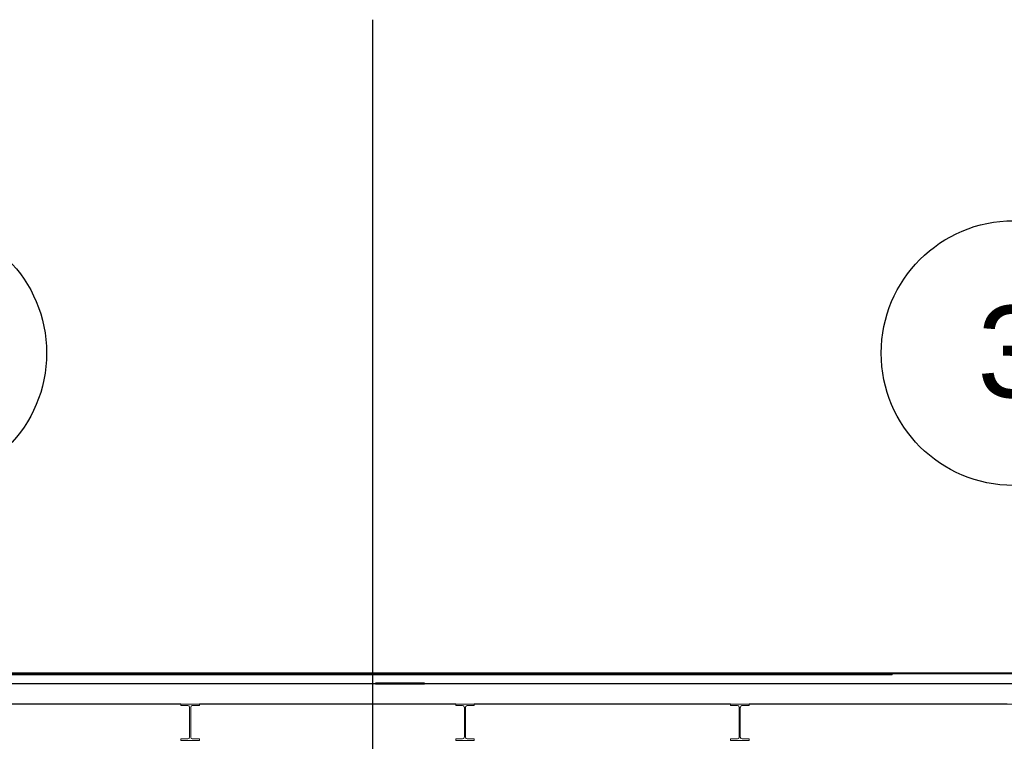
# Model space of a CAD drawing. Header units: millimetres. Extents: x 101535 to 192135, y -3968 to 17259.
# Tile 77 of 92: x 170651 to 175488, y 13716 to 17259. Entities that reach past the tile are written whole.
import ezdxf

# ---------------------------------------------------------------- set-up
doc = ezdxf.new("R2010")
doc.units = ezdxf.units.MM
for name, pattern in [('IMPORT-Kreski i kropki _2_', [120, 60, -30, 0, -30]), ('IMPORT-Kropki i Kreski _3_', [144, 72, -36, 0, -36]), ('IMPORT-Kropki i Kreski _4_', [1828.8, 914.4, -457.2, 0, -457.2]), ('IMPORT-Przerywana długa _2_', [200, 100, -100]), ('IMPORT-Przerywana podwójnie _2_', [218.722215, 105.83333, -42.333331, 28.222222, -42.333331])]:
    doc.linetypes.add(name, pattern=pattern)
for name, color, linetype, lineweight in [('1_przekroje_K_IR', 7, 'Continuous', 9), ('299-A Wymiary Opisy', 7, 'Continuous', 9), ('2_stropy_ISTN', 7, 'Continuous', 9), ('2_stropy_K_IR', 7, 'Continuous', 9), ('2_ściany wewnętrzne_ISTN', 7, 'Continuous', 9), ('2_ściany zewnętrzne_ISTN', 7, 'Continuous', 9), ('310-W Oświetlenie', 7, 'Continuous', 9), ('3_lądowisko_el 3D_K_IR', 7, 'Continuous', 9), ('3_oświetlenie_K_IR', 7, 'Continuous', 9), ('450-K Stropy', 7, 'Continuous', 9), ('4_osie_ISTN', 7, 'Continuous', 9), ('5_opisy_K_IR', 7, 'Continuous', 9), ('A-FLOR-LEVL', 7, 'Continuous', 30), ('A-GENM', 7, 'Continuous', 18), ('CONCRETE_SLAB_IFC', 7, 'Continuous', 9), ('G-ANNO-SYMB', 7, 'Continuous', 30), ('S-GRID-IDEN', 7, 'Continuous', 30)]:
    doc.layers.add(name, color=color, linetype=linetype, lineweight=lineweight)
for name, color, linetype, lineweight, true_color in [('3_lądowisko_K_IR', 7, 'Continuous', 9, 0x999999), ('A-FLOR', 7, 'Continuous', 25, 0x007f00), ('Rzut płyty lądowiska_dwg', 7, 'Continuous', 9, 0x767676), ('rzut płyty_dwg', 7, 'Continuous', 9, 0x767676)]:
    doc.layers.add(name, color=color, linetype=linetype, lineweight=lineweight, true_color=true_color)
doc.styles.add('Arial_4', font='arial.ttf', dxfattribs={"height": 450})

# ---------------------------------------------------------------- blocks, each defined once
blk = doc.blocks.new('Bezpośredni kształt - IR 026-25_3D1_2025_09_11-304393-Przekrój 4')
at = {"layer": 'A-GENM', "lineweight": 9}
for p, q in [((105724.9, 14050), (96034.2, 14050)), ((96034.2, 14050), (105724.9, 14050)), ((105724.9, 14050), (108661.1, 14050)), ((105724.9, 14050), (108661.1, 14050)), ((111395.3, 14050), (108661.1, 14050)), ((108661.1, 14050), (111395.3, 14050)), ((103617.8, 13900), (104674.5, 13900)), ((104674.5, 13900), (103617.8, 13900)), ((104674.5, 13898.6), (104674.5, 13900)), ((104674.5, 13898.6), (104674.5, 13900)), ((104674.5, 13898.6), (104674.5, 13892)), ((104674.5, 13892), (104674.5, 13898.6)), ((104680.6, 13892), (104674.5, 13892)), ((104680.6, 13892), (104674.5, 13892)), ((104680.6, 13892), (104708.4, 13892)), ((104708.4, 13892), (104680.6, 13892)), ((104708.4, 13892), (104713.6, 13889.8)), ((104713.6, 13889.8), (104708.4, 13892)), ((104713.6, 13889.8), (104714.8, 13889.4)), ((104714.8, 13889.4), (104713.6, 13889.8)), ((104714.8, 13889.4), (104716.6, 13885)), ((104716.6, 13885), (104714.8, 13889.4)), ((104716.6, 13885), (104716.9, 13884.1)), ((104716.9, 13884.1), (104716.6, 13885)), ((104716.9, 13884.1), (104717.3, 13883.2)), ((104717.3, 13883.2), (104716.9, 13884.1)), ((104717.4, 13883), (104717.3, 13883.2)), ((104717.4, 13883), (104717.3, 13883.2)), ((104717.4, 13827.9), (104717.4, 13883)), ((104717.4, 13827.9), (104717.4, 13883)), ((104722.7, 13883), (104723, 13883.8)), ((104723, 13883.8), (104722.7, 13883)), ((104722.7, 13883), (104722.7, 13871.1)), ((104722.7, 13883), (104722.7, 13871.1)), ((104723, 13883.8), (104724.9, 13888.2)), ((104724.9, 13888.2), (104723, 13883.8)), ((104725.3, 13889.4), (104724.9, 13888.4)), ((104725.3, 13889.4), (104724.9, 13888.4)), ((104724.9, 13888.2), (104724.9, 13888.4)), ((104724.9, 13888.4), (104724.9, 13888.2)), ((104725.3, 13889.4), (104730.6, 13891.5)), ((104730.6, 13891.5), (104725.3, 13889.4)), ((104730.6, 13891.5), (104731.7, 13892)), ((104731.7, 13892), (104730.6, 13891.5)), ((104737.7, 13892), (104731.7, 13892)), ((104737.7, 13892), (104731.7, 13892)), ((104737.7, 13892), (104765.5, 13892)), ((104765.5, 13892), (104737.7, 13892)), ((104765.5, 13893.4), (104765.5, 13900)), ((104765.5, 13900), (105800.8, 13900)), ((105800.8, 13900), (104765.5, 13900)), ((104765.5, 13900), (104765.5, 13893.4)), ((104765.5, 13893.4), (104765.5, 13892)), ((104765.5, 13893.4), (104765.5, 13892)), ((105800.8, 13900), (106024.5, 13900)), ((106024.5, 13900), (105800.8, 13900)), ((106024.5, 13898.6), (106024.5, 13900)), ((106024.5, 13898.6), (106024.5, 13900)), ((106024.5, 13898.6), (106024.5, 13892)), ((106024.5, 13892), (106024.5, 13898.6)), ((106030.6, 13892), (106024.5, 13892)), ((106030.6, 13892), (106024.5, 13892)), ((106030.6, 13892), (106058.4, 13892)), ((106058.4, 13892), (106030.6, 13892)), ((106058.4, 13892), (106063.6, 13889.8)), ((106063.6, 13889.8), (106058.4, 13892)), ((106063.6, 13889.8), (106064.8, 13889.4)), ((106064.8, 13889.4), (106063.6, 13889.8)), ((106064.8, 13889.4), (106066.6, 13885)), ((106066.6, 13885), (106064.8, 13889.4)), ((106066.6, 13885), (106066.9, 13884.1)), ((106066.9, 13884.1), (106066.6, 13885)), ((106066.9, 13884.1), (106067.3, 13883.2)), ((106067.3, 13883.2), (106066.9, 13884.1)), ((106067.4, 13883), (106067.3, 13883.2)), ((106067.4, 13883), (106067.3, 13883.2)), ((106067.4, 13827.9), (106067.4, 13883)), ((106067.4, 13827.9), (106067.4, 13883)), ((106072.7, 13883), (106073, 13883.8)), ((106073, 13883.8), (106072.7, 13883)), ((106072.7, 13883), (106072.7, 13871.1)), ((106072.7, 13883), (106072.7, 13871.1)), ((106073.1, 13884), (106073, 13883.8)), ((106073.1, 13884), (106073, 13883.8)), ((106073.1, 13884), (106074.9, 13888.4)), ((106074.9, 13888.4), (106073.1, 13884)), ((106074.9, 13888.4), (106075.3, 13889.4)), ((106075.3, 13889.4), (106074.9, 13888.4)), ((106075.3, 13889.4), (106080.6, 13891.5)), ((106080.6, 13891.5), (106075.3, 13889.4)), ((106080.6, 13891.5), (106081.7, 13892)), ((106081.7, 13892), (106080.6, 13891.5)), ((106087.7, 13892), (106081.7, 13892)), ((106087.7, 13892), (106081.7, 13892)), ((106087.7, 13892), (106115.5, 13892)), ((106115.5, 13892), (106087.7, 13892)), ((106115.5, 13893.4), (106115.5, 13900)), ((106115.5, 13900), (107150.8, 13900)), ((107150.8, 13900), (106115.5, 13900)), ((106115.5, 13900), (106115.5, 13893.4)), ((106115.5, 13893.4), (106115.5, 13892)), ((106115.5, 13893.4), (106115.5, 13892)), ((107150.8, 13900), (107374.5, 13900)), ((107374.5, 13900), (107150.8, 13900)), ((107374.5, 13898.6), (107374.5, 13900)), ((107374.5, 13898.6), (107374.5, 13900)), ((107374.5, 13898.6), (107374.5, 13892)), ((107374.5, 13892), (107374.5, 13898.6)), ((107380.6, 13892), (107374.5, 13892)), ((107380.6, 13892), (107374.5, 13892)), ((107380.6, 13892), (107408.4, 13892)), ((107408.4, 13892), (107380.6, 13892)), ((107408.4, 13892), (107413.6, 13889.8)), ((107413.6, 13889.8), (107408.4, 13892)), ((107413.6, 13889.8), (107414.8, 13889.4)), ((107414.8, 13889.4), (107413.6, 13889.8)), ((107415.1, 13888.4), (107414.8, 13889.4)), ((107415.1, 13888.4), (107414.8, 13889.4)), ((107415.2, 13888.2), (107415.1, 13888.4)), ((107415.2, 13888.2), (107415.1, 13888.4)), ((107415.2, 13888.2), (107417.1, 13883.8)), ((107417.1, 13883.8), (107415.2, 13888.2)), ((107417.1, 13883.8), (107417.4, 13883)), ((107417.4, 13883), (107417.1, 13883.8)), ((107417.4, 13827.9), (107417.4, 13883)), ((107417.4, 13827.9), (107417.4, 13883)), ((107422.7, 13883), (107423, 13883.8)), ((107423, 13883.8), (107422.7, 13883)), ((107422.7, 13883), (107422.7, 13871.1)), ((107422.7, 13883), (107422.7, 13871.1)), ((107423.1, 13884), (107423, 13883.8)), ((107423.1, 13884), (107423, 13883.8)), ((107423.1, 13884), (107424.9, 13888.4)), ((107424.9, 13888.4), (107423.1, 13884)), ((107424.9, 13888.4), (107425.3, 13889.4)), ((107425.3, 13889.4), (107424.9, 13888.4)), ((107425.3, 13889.4), (107430.6, 13891.5)), ((107430.6, 13891.5), (107425.3, 13889.4)), ((107430.6, 13891.5), (107431.7, 13892)), ((107431.7, 13892), (107430.6, 13891.5)), ((107437.7, 13892), (107431.7, 13892)), ((107437.7, 13892), (107431.7, 13892)), ((107437.7, 13892), (107465.5, 13892)), ((107465.5, 13892), (107437.7, 13892)), ((107465.5, 13893.4), (107465.5, 13900)), ((107465.5, 13900), (108522.3, 13900)), ((108522.3, 13900), (107465.5, 13900)), ((107465.5, 13900), (107465.5, 13893.4)), ((107465.5, 13893.4), (107465.5, 13892)), ((107465.5, 13893.4), (107465.5, 13892)), ((108733.4, 13900), (108522.3, 13900)), ((108733.4, 13900), (108522.3, 13900)), ((104722.7, 13857), (104722.7, 13871.1)), ((104722.7, 13871.1), (104722.7, 13857)), ((104722.7, 13802), (104722.7, 13857)), ((104722.7, 13857), (104722.7, 13802)), ((106072.7, 13857), (106072.7, 13871.1)), ((106072.7, 13871.1), (106072.7, 13857)), ((106072.7, 13802), (106072.7, 13857)), ((106072.7, 13857), (106072.7, 13802)), ((107422.7, 13857), (107422.7, 13871.1)), ((107422.7, 13871.1), (107422.7, 13857)), ((107422.7, 13802), (107422.7, 13857)), ((107422.7, 13857), (107422.7, 13802)), ((104717.4, 13827.9), (104717.4, 13763)), ((104717.4, 13763), (104717.4, 13827.9)), ((104722.7, 13737), (104722.7, 13802)), ((104722.7, 13802), (104722.7, 13737)), ((106067.4, 13827.9), (106067.4, 13763)), ((106067.4, 13763), (106067.4, 13827.9)), ((106072.7, 13737), (106072.7, 13802)), ((106072.7, 13802), (106072.7, 13737)), ((107417.4, 13827.9), (107417.4, 13763)), ((107417.4, 13763), (107417.4, 13827.9)), ((107422.7, 13737), (107422.7, 13802)), ((107422.7, 13802), (107422.7, 13737)), ((104717.4, 13763), (104717.4, 13751)), ((104717.4, 13751), (104717.4, 13763)), ((104717.4, 13751), (104717.4, 13737)), ((104717.4, 13737), (104717.4, 13751)), ((106067.4, 13763), (106067.4, 13751)), ((106067.4, 13751), (106067.4, 13763)), ((106067.4, 13751), (106067.4, 13737)), ((106067.4, 13737), (106067.4, 13751)), ((107417.4, 13763), (107417.4, 13751)), ((107417.4, 13751), (107417.4, 13763)), ((107417.4, 13751), (107417.4, 13737)), ((107417.4, 13737), (107417.4, 13751)), ((104674.5, 13726.6), (104674.5, 13728)), ((104702.4, 13728), (104674.5, 13728)), ((104674.5, 13726.6), (104674.5, 13728)), ((104674.5, 13728), (104702.4, 13728)), ((104674.5, 13726.6), (104674.5, 13720)), ((104674.5, 13720), (104674.5, 13726.6)), ((104690.7, 13720), (104674.5, 13720)), ((104690.7, 13720), (104674.5, 13720)), ((104690.7, 13720), (104765.5, 13720)), ((104765.5, 13720), (104690.7, 13720)), ((104702.4, 13728), (104708.4, 13728)), ((104702.4, 13728), (104708.4, 13728)), ((104713.6, 13730.2), (104708.4, 13728)), ((104708.4, 13728), (104713.6, 13730.2)), ((104713.6, 13730.2), (104714.8, 13730.6)), ((104713.6, 13730.2), (104714.8, 13730.6)), ((104715.2, 13731.8), (104714.8, 13730.6)), ((104714.8, 13730.6), (104715.2, 13731.8)), ((104717.4, 13737), (104715.2, 13731.8)), ((104715.2, 13731.8), (104717.4, 13737)), ((104723.2, 13735.9), (104722.7, 13737)), ((104722.7, 13737), (104723.2, 13735.9)), ((104725.3, 13730.6), (104723.2, 13735.9)), ((104723.2, 13735.9), (104725.3, 13730.6)), ((104730.6, 13728.5), (104725.3, 13730.6)), ((104725.3, 13730.6), (104730.6, 13728.5)), ((104730.6, 13728.5), (104731.7, 13728)), ((104730.6, 13728.5), (104731.7, 13728)), ((104759.5, 13728), (104731.7, 13728)), ((104731.7, 13728), (104759.5, 13728)), ((104759.5, 13728), (104765.5, 13728)), ((104759.5, 13728), (104765.5, 13728)), ((104765.5, 13726.6), (104765.5, 13728)), ((104765.5, 13728), (104765.5, 13726.6)), ((104765.5, 13720), (104765.5, 13726.6)), ((104765.5, 13726.6), (104765.5, 13720)), ((106024.5, 13726.6), (106024.5, 13728)), ((106052.4, 13728), (106024.5, 13728)), ((106024.5, 13726.6), (106024.5, 13728)), ((106024.5, 13728), (106052.4, 13728)), ((106024.5, 13726.6), (106024.5, 13720)), ((106024.5, 13720), (106024.5, 13726.6)), ((106024.5, 13720), (106099.4, 13720)), ((106099.4, 13720), (106024.5, 13720)), ((106052.4, 13728), (106058.4, 13728)), ((106052.4, 13728), (106058.4, 13728)), ((106063.6, 13730.2), (106058.4, 13728)), ((106058.4, 13728), (106063.6, 13730.2)), ((106063.6, 13730.2), (106064.8, 13730.6)), ((106063.6, 13730.2), (106064.8, 13730.6)), ((106066.9, 13735.9), (106064.8, 13730.6)), ((106064.8, 13730.6), (106066.9, 13735.9)), ((106066.9, 13735.9), (106067.4, 13737)), ((106066.9, 13735.9), (106067.4, 13737)), ((106074.9, 13731.8), (106072.7, 13737)), ((106072.7, 13737), (106074.9, 13731.8)), ((106074.9, 13731.8), (106075.3, 13730.6)), ((106074.9, 13731.8), (106075.3, 13730.6)), ((106080.6, 13728.5), (106075.3, 13730.6)), ((106075.3, 13730.6), (106080.6, 13728.5)), ((106080.6, 13728.5), (106081.7, 13728)), ((106080.6, 13728.5), (106081.7, 13728)), ((106087.7, 13728), (106081.7, 13728)), ((106081.7, 13728), (106087.7, 13728)), ((106115.5, 13728), (106087.7, 13728)), ((106087.7, 13728), (106115.5, 13728)), ((106099.4, 13720), (106115.5, 13720)), ((106115.5, 13720), (106099.4, 13720)), ((106115.5, 13721.4), (106115.5, 13728)), ((106115.5, 13728), (106115.5, 13721.4)), ((106115.5, 13721.4), (106115.5, 13720)), ((106115.5, 13721.4), (106115.5, 13720)), ((107374.5, 13726.6), (107374.5, 13728)), ((107380.6, 13728), (107374.5, 13728)), ((107374.5, 13726.6), (107374.5, 13728)), ((107374.5, 13728), (107380.6, 13728)), ((107374.5, 13726.6), (107374.5, 13720)), ((107374.5, 13720), (107374.5, 13726.6)), ((107374.5, 13720), (107449.4, 13720)), ((107449.4, 13720), (107374.5, 13720)), ((107408.4, 13728), (107380.6, 13728)), ((107380.6, 13728), (107408.4, 13728)), ((107413.6, 13730.2), (107408.4, 13728)), ((107408.4, 13728), (107413.6, 13730.2)), ((107413.6, 13730.2), (107414.8, 13730.6)), ((107413.6, 13730.2), (107414.8, 13730.6)), ((107415.2, 13731.8), (107414.8, 13730.6)), ((107414.8, 13730.6), (107415.2, 13731.8)), ((107417.4, 13737), (107415.2, 13731.8)), ((107415.2, 13731.8), (107417.4, 13737)), ((107424.9, 13731.8), (107422.7, 13737)), ((107422.7, 13737), (107424.9, 13731.8)), ((107424.9, 13731.8), (107425.3, 13730.6)), ((107424.9, 13731.8), (107425.3, 13730.6)), ((107426.5, 13730.2), (107425.3, 13730.6)), ((107425.3, 13730.6), (107426.5, 13730.2)), ((107431.7, 13728), (107426.5, 13730.2)), ((107426.5, 13730.2), (107431.7, 13728)), ((107459.5, 13728), (107431.7, 13728)), ((107431.7, 13728), (107459.5, 13728)), ((107449.4, 13720), (107465.5, 13720)), ((107465.5, 13720), (107449.4, 13720)), ((107459.5, 13728), (107465.5, 13728)), ((107459.5, 13728), (107465.5, 13728)), ((107465.5, 13721.4), (107465.5, 13728)), ((107465.5, 13728), (107465.5, 13721.4)), ((107465.5, 13721.4), (107465.5, 13720)), ((107465.5, 13721.4), (107465.5, 13720))]:
    blk.add_line(p, q, dxfattribs=at)
blk = doc.blocks.new('Bezpośredni kształt - CONCRETE_SLAB-304394-Przekrój 4')
blk.add_blockref('Bezpośredni kształt - IR 026-25_3D1_2025_09_11-304393-Przekrój 4', (0, 0))
blk = doc.blocks.new('Bezpośredni kształt - A9-305397-Przekrój 4')
at = {"layer": 'A-FLOR', "lineweight": 18}
for p, q in [((108168.3, 14053), (101965.1, 14053)), ((101965.1, 14043), (108168.3, 14043)), ((108168.3, 14043), (108168.3, 14053)), ((110703.7, 14053), (108168.3, 14053))]:
    blk.add_line(p, q, dxfattribs=at)
blk = doc.blocks.new('Bezpośredni kształt - CONCRETE_SLAB-305723-Przekrój 4')
at = {"layer": 'A-GENM', "lineweight": 9}
for p, q in [((118245, 14048), (95852, 14048)), ((95852, 13898), (118245, 13898))]:
    blk.add_line(p, q, dxfattribs=at)
blk = doc.blocks.new('Bezpośredni kształt - A9-305753-Przekrój 4')
at = {"layer": 'A-FLOR', "lineweight": 18}
for p, q in [((105392.6, 14053), (105392.6, 14043)), ((105855.2, 14053), (105392.6, 14053)), ((105392.6, 14043), (105855.2, 14043)), ((105855.2, 14043), (105855.2, 14053)), ((107474.4, 14053), (107016.8, 14053)), ((107016.8, 14053), (107016.8, 14043)), ((107016.8, 14043), (107474.4, 14043)), ((107474.4, 14043), (107474.4, 14053))]:
    blk.add_line(p, q, dxfattribs=at)
blk = doc.blocks.new('IR 026-25_3D1_2025_09_11_ifc-3-Przekrój 4')
at = {"layer": 'A-FLOR', "lineweight": 9}
for name in ['Bezpośredni kształt - A9-305397-Przekrój 4', 'Bezpośredni kształt - A9-305753-Przekrój 4']:
    blk.add_blockref(name, (0, 0), dxfattribs=at)
at = {"layer": 'A-GENM', "lineweight": 9}
for name in ['Bezpośredni kształt - CONCRETE_SLAB-304394-Przekrój 4', 'Bezpośredni kształt - CONCRETE_SLAB-305723-Przekrój 4']:
    blk.add_blockref(name, (0, 0), dxfattribs=at)
blk = doc.blocks.new('Rzut płyty lądowiska_dwg-2158643-Przekrój 4')
at = {"layer": '299-A Wymiary Opisy', "color": 1, "true_color": 0xff0000}
for p, q in [((91513.4, 14000), (120896, 14000)), ((92069.4, 14000), (120052.3, 14000)), ((94094.4, 14000), (118135.6, 14000))]:
    blk.add_line(p, q, dxfattribs=at)
at = {"layer": '2_stropy_ISTN'}
blk.add_line((106059.5, 14000), (105354, 14000), dxfattribs=at)
at = {"layer": '2_stropy_ISTN', "flags": 128}
for points in [[(108149.1, 14000), (108134.6, 14000), (109641.8, 14000), (107047.9, 14000), (105540.7, 14000), (102946.8, 14000)], [(105816.6, 14000), (106405.3, 14000), (106059.5, 14000)], [(107435.8, 14000), (107615.8, 14000), (107273.7, 14000), (106978.2, 14000)]]:
    blk.add_lwpolyline(points, dxfattribs=at)
at = {"layer": '310-W Oświetlenie', "linetype": 'IMPORT-Przerywana podwójnie _2_'}
blk.add_line((115515, 14000), (96674.6, 14000), dxfattribs=at)
at = {"layer": '310-W Oświetlenie', "color": 98, "true_color": 0x004c00}
for p, q in [((104638, 14000), (104359.1, 14000)), ((104606.1, 14000), (104391.1, 14000)), ((104463.3, 14000), (104533.9, 14000)), ((104521.6, 14000), (104477.9, 14000)), ((104521.6, 14000), (104477.9, 14000)), ((105113.9, 14000), (104831.1, 14000)), ((105080, 14000), (104865, 14000)), ((104998.9, 14000), (104946, 14000)), ((104995.4, 14000), (104951.8, 14000)), ((104995.4, 14000), (104951.8, 14000)), ((106567.2, 14000), (106284.4, 14000)), ((106533.3, 14000), (106318.3, 14000)), ((106452.2, 14000), (106399.3, 14000)), ((106448.8, 14000), (106405.1, 14000)), ((106448.8, 14000), (106405.1, 14000)), ((108045.5, 14000), (107762.7, 14000)), ((108011.6, 14000), (107796.6, 14000)), ((107930.6, 14000), (107877.7, 14000)), ((107927.1, 14000), (107883.4, 14000)), ((107927.1, 14000), (107883.4, 14000))]:
    blk.add_line(p, q, dxfattribs=at)
at = {"layer": '3_lądowisko_el 3D_K_IR', "color": 251, "linetype": 'IMPORT-Przerywana długa _2_', "true_color": 0x666666}
blk.add_line((121311.1, 14000), (91512.2, 14000), dxfattribs=at)
at = {"layer": '3_lądowisko_K_IR', "color": 251, "linetype": 'IMPORT-Kropki i Kreski _3_', "true_color": 0x666666}
blk.add_line((121094.8, 14000), (91511.8, 14000), dxfattribs=at)
at = {"layer": '3_lądowisko_K_IR', "color": 251, "linetype": 'IMPORT-Kreski i kropki _2_', "true_color": 0x666666}
blk.add_line((106407.3, 14000), (115959.5, 14000), dxfattribs=at)
at = {"layer": '450-K Stropy', "flags": 128}
for points in [[(120242.1, 14000), (116452.1, 14000), (109858.7, 14000), (102316.8, 14000), (95740.6, 14000), (91947, 14000)], [(118294.7, 14000), (115032.4, 14000), (109366.2, 14000), (102823.4, 14000), (97157.2, 14000), (93885.8, 14000)], [(93885.8, 14000), (97157.2, 14000), (102823.4, 14000), (109366.2, 14000), (115032.4, 14000), (118294.7, 14000)], [(95885.8, 14000), (98621.3, 14000), (103359.3, 14000), (108830.3, 14000), (113568.3, 14000), (115957.7, 14000), (116096.3, 14000), (118294.7, 14000)]]:
    blk.add_lwpolyline(points, dxfattribs=at)
at = {"layer": 'CONCRETE_SLAB_IFC'}
for p, q in [((106035.8, 14000), (103085.8, 14000)), ((103085.8, 14000), (106035.8, 14000)), ((104954, 14000), (103454.4, 14000)), ((103526.2, 14000), (104983, 14000)), ((104806.9, 14000), (104808.9, 14000)), ((104806.9, 14000), (104808.9, 14000)), ((104806.9, 14000), (104808.9, 14000)), ((104806.9, 14000), (104808.9, 14000)), ((104806.9, 14000), (104808.9, 14000)), ((104806.9, 14000), (104808.9, 14000)), ((104806.9, 14000), (104808.9, 14000)), ((104808.9, 14000), (104806.9, 14000)), ((104806.9, 14000), (104808.9, 14000)), ((104806.9, 14000), (104808.9, 14000)), ((105808.9, 14000), (104808.9, 14000)), ((105808.9, 14000), (105810.9, 14000)), ((105808.9, 14000), (105810.9, 14000)), ((105808.9, 14000), (105810.9, 14000)), ((105810.9, 14000), (105808.9, 14000)), ((105808.9, 14000), (105810.9, 14000)), ((105808.9, 14000), (105810.9, 14000)), ((109035.8, 14000), (106085.8, 14000)), ((106085.8, 14000), (109035.8, 14000)), ((106148.2, 14000), (107622.3, 14000)), ((107665.6, 14000), (106148.2, 14000)), ((106810.9, 14000), (106812.9, 14000)), ((106812.9, 14000), (106810.9, 14000)), ((106812.9, 14000), (106810.9, 14000)), ((106810.9, 14000), (106812.9, 14000)), ((106812.9, 14000), (106810.9, 14000)), ((106810.9, 14000), (106812.9, 14000)), ((106810.9, 14000), (106812.9, 14000)), ((107812.9, 14000), (107814.9, 14000)), ((107814.9, 14000), (107812.9, 14000)), ((107814.9, 14000), (107812.9, 14000)), ((107814.9, 14000), (107812.9, 14000)), ((107814.9, 14000), (107812.9, 14000)), ((107814.9, 14000), (107812.9, 14000)), ((107812.9, 14000), (107814.9, 14000)), ((107812.9, 14000), (107814.9, 14000)), ((107814.9, 14000), (107812.9, 14000)), ((107814.9, 14000), (107812.9, 14000)), ((107812.9, 14000), (107814.9, 14000)), ((107812.9, 14000), (107814.9, 14000)), ((108314.9, 14000), (108316.7, 14000)), ((108316.7, 14000), (108314.9, 14000)), ((108316.7, 14000), (108314.9, 14000)), ((108316.7, 14000), (108314.9, 14000)), ((108316.7, 14000), (108314.9, 14000)), ((108316.7, 14000), (108314.9, 14000)), ((108314.9, 14000), (108316.7, 14000)), ((108314.9, 14000), (108316.7, 14000)), ((108316.7, 14000), (108314.9, 14000)), ((108314.9, 14000), (108316.7, 14000)), ((108314.9, 14000), (108316.7, 14000)), ((108314.9, 14000), (108316.7, 14000))]:
    blk.add_line(p, q, dxfattribs=at)
at = {"layer": 'CONCRETE_SLAB_IFC', "flags": 128}
for points in [[(103085.8, 14000), (106035.8, 14000), (106085.8, 14000), (109035.8, 14000), (109085.8, 14000), (109858.7, 14000), (110450.8, 14000), (110494.1, 14000), (113049, 14000), (113092.3, 14000), (115647.1, 14000), (115690.4, 14000), (116437.7, 14000), (116823.6, 14000), (116848.6, 14000), (118323.5, 14000), (118348.6, 14000), (119823.5, 14000), (119848.5, 14000), (120235.8, 14000)], [(97148.1, 14000), (102798.8, 14000), (109322.8, 14000), (114973.5, 14000), (118235.8, 14000)], [(104806.9, 14000), (103806.9, 14000), (103804.9, 14000), (102802.4, 14000), (102800.4, 14000), (102798.1, 14000), (101929.9, 14000), (101928.8, 14000), (101495.8, 14000), (102471.1, 14000), (102469.4, 14000), (101494, 14000)], [(103359.3, 14000), (108830.3, 14000), (113568.3, 14000), (116096.3, 14000), (118269.8, 14000)], [(104954, 14000), (104982.9, 14000), (104983, 14000)], [(106810.9, 14000), (105810.9, 14000), (105808.9, 14000)], [(109323.6, 14000), (108798.3, 14000), (109319.2, 14000), (108316.7, 14000), (108314.9, 14000), (107814.9, 14000), (107812.9, 14000), (106812.9, 14000)], [(107665.6, 14000), (107622.5, 14000), (107622.3, 14000)]]:
    blk.add_lwpolyline(points, dxfattribs=at)
blk = doc.blocks.new('rzut płyty_dwg_ARROWHEAD_5-2316983-Przekrój 4')
at = {"layer": '5_opisy_K_IR'}
blk.add_line((113149.7, 14000), (113171, 14000), dxfattribs=at)
blk = doc.blocks.new('rzut płyty_dwg-2316949-Przekrój 4')
at = {"layer": '1_przekroje_K_IR', "flags": 128}
blk.add_lwpolyline([(104537.6, 14000), (104237.6, 14000), (104537.6, 14000)], dxfattribs=at)
at = {"layer": '2_stropy_K_IR', "flags": 128}
for points in [[(120240, 14000), (116441.9, 14000), (109862.9, 14000), (102267.1, 14000), (95688, 14000), (92241, 14000), (93973, 14000)], [(118240, 14000), (114977.7, 14000), (109327, 14000), (102803, 14000), (97152.3, 14000), (93890, 14000)], [(93973, 14000), (97152.3, 14000), (102803, 14000), (109327, 14000), (114977.7, 14000), (118240, 14000)], [(95847, 14000), (98584.9, 14000), (103327.1, 14000), (108802.9, 14000), (113545.1, 14000), (115789.9, 14000), (116071.7, 14000), (118240, 14000)]]:
    blk.add_lwpolyline(points, dxfattribs=at)
at = {"layer": '2_stropy_K_IR', "color": 251, "true_color": 0x666666, "flags": 128}
blk.add_lwpolyline([(103327.1, 14000), (108802.9, 14000), (113545.1, 14000), (116067, 14000), (118240, 14000)], dxfattribs=at)
at = {"layer": '2_ściany wewnętrzne_ISTN', "color": 251, "lineweight": 13, "true_color": 0x666666}
for p, q in [((108965, 14000), (108565, 14000)), ((108565, 14000), (108965, 14000)), ((108565, 14000), (108965, 14000)), ((108965, 14000), (108565, 14000)), ((108565, 14000), (108965, 14000))]:
    blk.add_line(p, q, dxfattribs=at)
at = {"layer": '2_ściany zewnętrzne_ISTN', "color": 251, "lineweight": 13, "true_color": 0x666666}
for p, q in [((97484.3, 14000), (114634.4, 14000)), ((114634.4, 14000), (97484.3, 14000))]:
    blk.add_line(p, q, dxfattribs=at)
at = {"layer": '3_lądowisko_K_IR', "color": 7, "lineweight": 13}
blk.add_line((105920.9, 14000), (105328.9, 14000), dxfattribs=at)
at = {"layer": '3_lądowisko_K_IR', "color": 94, "lineweight": 50, "true_color": 0x00a500}
blk.add_line((105870.9, 14000), (105630.9, 14000), dxfattribs=at)
at = {"layer": '3_lądowisko_K_IR', "color": 7, "lineweight": 13, "flags": 128}
for points in [[(108353.5, 14000), (108073.3, 14000), (109400.5, 14000), (106710.1, 14000), (105382.8, 14000), (102692.4, 14000)], [(105774.9, 14000), (106279.7, 14000), (105920.9, 14000)], [(107336, 14000), (107535.2, 14000), (107180.4, 14000), (106894.9, 14000)]]:
    blk.add_lwpolyline(points, dxfattribs=at)
blk.add_lwpolyline([(109827.4, 14000), (110070.4, 14000), (109549.6, 14000), (108584.9, 14000), (109105.7, 14000), (107833.7, 14000), (107590.7, 14000), (108111.5, 14000), (109076.2, 14000), (108555.4, 14000)], close=True, dxfattribs=at)
at = {"layer": '3_oświetlenie_K_IR', "linetype": 'IMPORT-Kropki i Kreski _4_'}
blk.add_line((117852.5, 14000), (94277.2, 14000), dxfattribs=at)
at = {"layer": '3_oświetlenie_K_IR', "lineweight": 13}
for p, q in [((104164, 14000), (103876.5, 14000)), ((104127.8, 14000), (103912.8, 14000)), ((104043.2, 14000), (103999.6, 14000)), ((104043.2, 14000), (103999.6, 14000)), ((104016.1, 14000), (104024.4, 14000)), ((107970.8, 14000), (108243.2, 14000)), ((108214.5, 14000), (107999.5, 14000)), ((108060.8, 14000), (108153.3, 14000)), ((108130, 14000), (108086.3, 14000)), ((108130, 14000), (108086.3, 14000)), ((108453.2, 14000), (108725.6, 14000)), ((108696.9, 14000), (108481.9, 14000)), ((108543.1, 14000), (108635.6, 14000)), ((108612.4, 14000), (108568.7, 14000)), ((108612.4, 14000), (108568.7, 14000))]:
    blk.add_line(p, q, dxfattribs=at)
at = {"layer": '3_oświetlenie_K_IR', "color": 96, "lineweight": 13, "true_color": 0x007f00}
for p, q in [((104324.9, 14000), (104610, 14000)), ((104574.9, 14000), (104359.9, 14000)), ((104490.4, 14000), (104446.7, 14000)), ((104490.4, 14000), (104446.7, 14000)), ((104486.9, 14000), (104448, 14000)), ((107168.7, 14000), (107454.8, 14000)), ((107419.3, 14000), (107204.3, 14000)), ((107334.8, 14000), (107291.1, 14000)), ((107334.8, 14000), (107291.1, 14000)), ((107296.6, 14000), (107327, 14000))]:
    blk.add_line(p, q, dxfattribs=at)
at = {"layer": '3_oświetlenie_K_IR', "color": 251, "lineweight": 13, "true_color": 0x666666}
for p, q in [((105058.4, 14000), (104775.6, 14000)), ((105024.5, 14000), (104809.5, 14000)), ((104943.4, 14000), (104890.5, 14000)), ((104939.9, 14000), (104896.3, 14000)), ((104939.9, 14000), (104896.3, 14000)), ((106511.7, 14000), (106228.9, 14000)), ((106477.8, 14000), (106262.8, 14000)), ((106396.7, 14000), (106343.8, 14000)), ((106393.3, 14000), (106349.6, 14000)), ((106393.3, 14000), (106349.6, 14000)), ((107990, 14000), (107707.2, 14000)), ((107956.1, 14000), (107741.1, 14000)), ((107875.1, 14000), (107822.2, 14000)), ((107871.6, 14000), (107827.9, 14000)), ((107871.6, 14000), (107827.9, 14000))]:
    blk.add_line(p, q, dxfattribs=at)
at = {"layer": '4_osie_ISTN', "color": 9, "linetype": 'IMPORT-Kropki i Kreski _4_', "true_color": 0xc0c0c0}
blk.add_line((121309.9, 14000), (91513.4, 14000), dxfattribs=at)
at = {"layer": '4_osie_ISTN', "color": 251, "linetype": 'IMPORT-Kropki i Kreski _4_', "true_color": 0x666666}
blk.add_line((121309.9, 14000), (91513.4, 14000), dxfattribs=at)
at = {"layer": '4_osie_ISTN', "color": 251, "true_color": 0x666666}
blk.add_line((109165, 14000), (108365, 14000), dxfattribs=at)
at = {"layer": '5_opisy_K_IR', "flags": 128}
blk.add_lwpolyline([(105772.2, 14000), (105812.8, 14000), (106065.8, 14000)], dxfattribs=at)
blk.add_blockref('rzut płyty_dwg_ARROWHEAD_5-2316983-Przekrój 4', (-7398.8, 0))
blk = doc.blocks.new('Siatka - M_Grot siatki - Okrąg-2159571-Przekrój 4')
at = {"layer": 'S-GRID-IDEN'}
blk.add_circle((97965, 15622.2), 650, dxfattribs=at)

msp = doc.modelspace()

# ---------------------------------------------------------------- linework, layer by layer
at = {"layer": 'A-FLOR-LEVL'}
msp.add_line((155721.8, 14000), (191335.3, 14000), dxfattribs=at)
at = {"layer": 'G-ANNO-SYMB'}
msp.add_line((172383.9, 17259), (172383.9, 9870), dxfattribs=at)

# ---------------------------------------------------------------- block references
at = {"lineweight": 5}
msp.add_blockref('IR 026-25_3D1_2025_09_11_ifc-3-Przekrój 4', (66768.2, 0), dxfattribs=at)
at = {"layer": 'Rzut płyty lądowiska_dwg', "color": 7}
msp.add_blockref('Rzut płyty lądowiska_dwg-2158643-Przekrój 4', (66768.2, 0), dxfattribs=at)
at = {"layer": 'rzut płyty_dwg', "color": 7}
msp.add_blockref('rzut płyty_dwg-2316949-Przekrój 4', (66768.2, 0), dxfattribs=at)
at = {"layer": 'S-GRID-IDEN'}
for p in [(72168.2, 0), (77568.2, 0)]:
    msp.add_blockref('Siatka - M_Grot siatki - Okrąg-2159571-Przekrój 4', p, dxfattribs=at)

# ---------------------------------------------------------------- next in the draw order: texts
at = {"layer": 'S-GRID-IDEN', "insert": (175354.6, 15854.7), "char_height": 450, "width": 424.894, "attachment_point": 1, "style": 'Arial_4', "bg_fill": 3, "box_fill_scale": 1.25, "bg_fill_color": 256, "bg_fill_true_color": 13158600, "bg_fill_transparency": 0}
msp.add_mtext('\\fArial|b0|i0|c238|p34|;3', dxfattribs=at)

doc.saveas('drawing.dxf')
